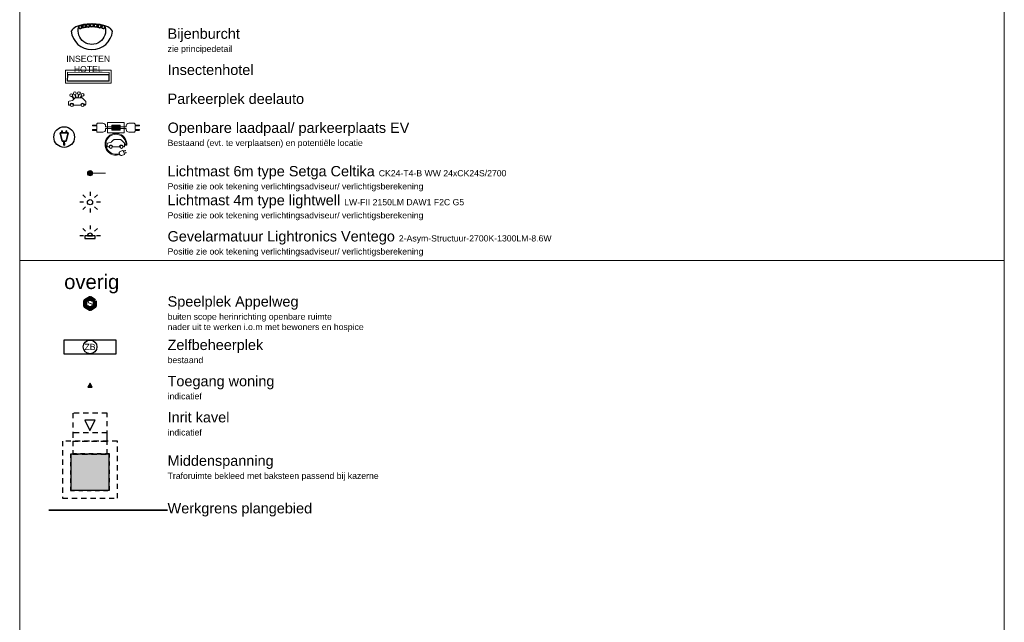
# Model space of a CAD drawing. Header units: metres. Extents: x 154038 to 155227, y 461678 to 462519.
# Tile 252 of 256: x 154964 to 154988, y 461736 to 461750. Entities that reach past the tile are written whole.
import ezdxf

# ---------------------------------------------------------------- set-up
doc = ezdxf.new("R2010")
doc.units = ezdxf.units.M
doc.linetypes.add('DASHED', pattern=[0.75, 0.5, -0.25])
for name, color, linetype in [('B-PV-GV-Zelfbeheer-G', 253, 'Continuous'), ('B-WE-IE-MEUBILAIR_OPLAADPAAL-S', 6, 'Continuous'), ('B-WE-OG-TOPOGRAFIE_KAVEL_UITRIT-S', 10, 'Continuous'), ('B-WE-OG-TOPOGRAFIE_WONING_ENTREE-S', 80, 'Continuous'), ('N-GV-GR-GROENVOORZIENING_ZELFBEHEER-G', 1, 'Continuous'), ('N-OI-KL-ET_MS_STEDIN NETBEHEER BV-G', 1, 'Continuous'), ('N-OI-KL-ET_MS_STEDIN NETBEHEER BV-T', 252, 'Continuous'), ('N-OI-KL-ET_MS_STEDIN NETBEHEER BV-V', 253, 'Continuous'), ('N-WE-IE-MEUBILAIR_BIJENBURCHT_HOUT-G', 2, 'Continuous'), ('N-WE-IE-MEUBILAIR_INSECTENHOTEL-G', 2, 'Continuous')]:
    doc.layers.add(name, color=color, linetype=linetype)
doc.layers.add('N-OI-KL-ET_MS_STEDIN NETBEHEER BV-H', color=21, linetype='DASHED', plot=False)
for name, color, linetype, lineweight in [('N-PV-IE-Ontwerplocatie_speelplek-G', 30, 'Continuous', 100), ('N-PV-KG-WERKGRENS-G', 1, 'Continuous', 35), ('N-WE-IE-MEUBILAIR_INSECTENHOTEL_HOUT-G', 40, 'Continuous', 25), ('N-WE-IE-MEUBILAIR_WEGMEUBILAIR_OplaadpuntEV-S', 6, 'Continuous', 5), ('N-WE-KL-ET_LS_OV_GEVELARMATUUR-S', 3, 'Continuous', 25), ('N-WE-KL-ET_LS_OV_LICHTMAST-G', 2, 'Continuous', 25), ('N-WE-KL-ET_LS_OV_LICHTMAST_4M-S', 1, 'Continuous', 25), ('N-WE-KL-ET_LS_OV_LICHTMAST_6M-S', 1, 'Continuous', 25), ('N-WE-VW-MARKERING_BuurtHUB-S', 210, 'Continuous', 0), ('N-WE-VW-MARKERING_LAADPLEK-S', 1, 'Continuous', 5), ('X-XX-AL-LEGENDA-G', 7, 'Continuous', 18), ('X-XX-AL-LEGENDA-T25', 7, 'Continuous', 13)]:
    doc.layers.add(name, color=color, linetype=linetype, lineweight=lineweight)
for name, color, linetype, true_color in [('N-WE-IE-MEUBILAIR_BIJENBURCHT-ZAND-G', 7, 'Continuous', 0x9a7611), ('N-WE-IE-MEUBILAIR_BIJENBURCHT-ZAND-V', 7, 'Continuous', 0xeaaa00), ('N-WE-IE-MEUBILAIR_BIJENBURCHT_HOUT-V', 7, 'Continuous', 0x9a7611)]:
    doc.layers.add(name, color=color, linetype=linetype, true_color=true_color)
doc.layers.add('N-WE-IE-MEUBILAIR_INSECTENHOTEL_STAAL-G', color=7, linetype='Continuous', lineweight=18, true_color=0x61993b)
doc.layers.add('X-XX-AL-HULP1-G', color=21, linetype='Continuous', lineweight=18, plot=False)
doc.layers.get('X-XX-AL-HULP1-G').off()
doc.styles.get("Standard").update_dxf_attribs({"font": 'arial.ttf'})
pattern_1 = [(0, (0, 0), (0, 6.985), [5.08, -1.905]), (90, (0, 0), (-6.985, 4e-16), [5.08, -1.905])]

# ---------------------------------------------------------------- blocks, each defined once
blk = doc.blocks.new('*U14')
at = {"layer": 'N-WE-IE-MEUBILAIR_WEGMEUBILAIR_OplaadpuntEV-S'}
h = blk.add_hatch(color=0, dxfattribs=at)
h.dxf.hatch_style = 1
h.paths.add_polyline_path([(-0.2, -0.375), (0.2, -0.375), (0.2, -0.125), (-0.2, -0.125)])
at = {"layer": 'N-WE-IE-MEUBILAIR_WEGMEUBILAIR_OplaadpuntEV-S', "color": 0}
for points in [[(-0.4, 0), (-0.4, -0.5), (0.4, -0.5), (0.4, 0)], [(-0.2, -0.375), (0.2, -0.375), (0.2, -0.125), (-0.2, -0.125)]]:
    blk.add_lwpolyline(points, close=True, dxfattribs=at)
for points in [[(-0.925, -0.165), (-1.117, -0.165, -0.414214), (-1.138, -0.144), (-1.138, -0.144, -0.414214), (-1.117, -0.122), (-0.925, -0.122), (-0.925, -0.08, -0.414214), (-0.883, -0.037), (-0.628, -0.037, -0.414214), (-0.5, -0.165), (-0.5, -0.207), (-0.2, -0.207), (-0.2, -0.293), (-0.5, -0.293), (-0.5, -0.335, -0.414214), (-0.628, -0.463), (-0.883, -0.463, -0.414214), (-0.925, -0.42), (-0.925, -0.378), (-1.117, -0.378, -0.414214), (-1.138, -0.356), (-1.138, -0.356, -0.414214), (-1.117, -0.335), (-0.925, -0.335)], [(0.925, -0.165), (1.117, -0.165, 0.414214), (1.138, -0.144), (1.138, -0.144, 0.414214), (1.117, -0.122), (0.925, -0.122), (0.925, -0.08, 0.414214), (0.883, -0.037), (0.628, -0.037, 0.414214), (0.5, -0.165), (0.5, -0.207), (0.2, -0.207), (0.2, -0.293), (0.5, -0.293), (0.5, -0.335, 0.414214), (0.628, -0.463), (0.883, -0.463, 0.414214), (0.925, -0.42), (0.925, -0.378), (1.117, -0.378, 0.414214), (1.138, -0.356), (1.138, -0.356, 0.414214), (1.117, -0.335), (0.925, -0.335)]]:
    blk.add_lwpolyline(points, format="xyb", close=True, dxfattribs=at)
for points in [[(-0.5, -0.293), (-0.2, -0.293), (-0.2, -0.207), (-0.5, -0.207)], [(0.5, -0.293), (0.2, -0.293), (0.2, -0.207), (0.5, -0.207)]]:
    blk.add_lwpolyline(points, dxfattribs=at)
blk = doc.blocks.new('*U15')
h = blk.add_hatch(color=256)
h.dxf.hatch_style = 1
h.paths.add_polyline_path([(1, 0.5), (0, 0), (1, -0.5), (1, -0.25), (1, 0), (1, 0.25)])
at = {"ltscale": 0.0001}
blk.add_lwpolyline([(1, 0.5), (0, 0), (1, -0.5), (1, -0.25), (1, 0), (1, 0.25)], close=True, dxfattribs=at)
blk = doc.blocks.new('symbool Zelfbeheer')
at = {"layer": 'B-PV-GV-Zelfbeheer-G', "color": 0}
blk.add_circle((0, 0), 1.66, dxfattribs=at)
at = {"layer": 'B-PV-GV-Zelfbeheer-G', "color": 0, "insert": (0, 0), "char_height": 1.5, "width": 6.6807, "attachment_point": 5}
blk.add_mtext('ZB', dxfattribs=at)
blk = doc.blocks.new('symbool speelplek')
at = {"layer": 'N-PV-IE-Ontwerplocatie_speelplek-G', "color": 0}
blk.add_lwpolyline([(1.16, 0.67), (0, 1.34), (-1.16, 0.67), (-1.16, -0.67), (0, -1.34), (1.16, -0.67)], close=True, dxfattribs=at)
at = {"layer": 'N-PV-IE-Ontwerplocatie_speelplek-G', "color": 0, "insert": (0, 0), "char_height": 1.5, "width": 6.6807, "attachment_point": 5}
blk.add_mtext('S', dxfattribs=at)
blk = doc.blocks.new('*U196')
blk.add_circle((0, 0), 0.142)
blk = doc.blocks.new('*U197')
at = {"color": 0, "linetype": 'ByBlock', "lineweight": -2, "transparency": 16777216}
for p, rotation in [((0.681, 1.952), 74.99999999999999), ((1.031, 2.127), 49.99999999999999), ((1.422, 2.138), 25)]:
    blk.add_blockref('*U196', p, dxfattribs=dict(at, rotation=rotation))
blk.add_blockref('*U196', (1.781, 1.982), dxfattribs=at)
blk = doc.blocks.new('*U195')
blk.add_lwpolyline([(-1.494, -1.975), (-1.128, -2.154, 0.198912), (-1.063, -2.158), (-0.478, -1.956, 0.198912), (-0.43, -1.913), (-0.307, -1.662, -0.136843), (-0.277, -1.628), (0.001, -1.448, 0.34515), (0.036, -1.349), (-0.034, -1.147, 0.414214), (-0.142, -1.095), (-0.216, -1.12, -1), (-0.564, -1.24), (-1.188, -1.455, -1), (-1.536, -1.575), (-1.565, -1.585, 0.414214), (-1.618, -1.693), (-1.537, -1.927, 0.198912)], format="xyb", close=True)
for points in [[(-0.137, -2.01), (-0.398, -1.848)], [(-0.116, -1.976), (-0.38, -1.812)], [(-0.958, -2.122), (-1.017, -2.314)], [(-0.912, -2.106), (-0.979, -2.325)], [(-0.688, -2.348), (-0.731, -2.043)], [(-0.648, -2.343), (-0.692, -2.03)], [(-0.545, -1.979), (-0.375, -2.24)], [(-0.506, -1.966), (-0.342, -2.218)]]:
    blk.add_lwpolyline(points)
for centre in [(-1.362, -1.515), (-0.39, -1.18)]:
    blk.add_circle(centre, 0.142)
at = {"rotation": 198.9999999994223}
blk.add_blockref('*U197', (0, 0), dxfattribs=at)
blk = doc.blocks.new('*U198')
at = {"color": 0}
for points in [[(-1.696, -1.155), (-1.843, -1.278, 0.414214), (-1.845, -1.308), (-1.845, -1.308, 0.414214), (-1.815, -1.311), (-1.669, -1.188), (-1.641, -1.22, 0.414214), (-1.581, -1.225), (-1.386, -1.061, 0.414214), (-1.37, -0.881), (-1.48, -0.751, 0.414214), (-1.66, -0.736), (-1.855, -0.9, 0.414214), (-1.86, -0.96), (-1.833, -0.992), (-1.979, -1.115, 0.414214), (-1.982, -1.145), (-1.982, -1.145, 0.414214), (-1.952, -1.148), (-1.805, -1.025)], [(-1.566, -1.848), (-1.693, -1.891, 3.255512), (-1.398, -0.849), (-1.452, -0.784, -3.504651), (-1.797, -1.837), (-1.594, -1.767)], [(-1.497, -1.973), (-1.131, -2.152, 0.198912), (-1.066, -2.156), (-0.481, -1.956, 0.198912), (-0.432, -1.913), (-0.309, -1.661, -0.136843), (-0.279, -1.627), (-0.001, -1.448, 0.34515), (0.034, -1.349), (-0.035, -1.147, 0.414214), (-0.144, -1.094), (-0.218, -1.12, -1), (-0.566, -1.239), (-1.19, -1.453, -1), (-1.538, -1.573), (-1.567, -1.582, 0.414214), (-1.62, -1.69), (-1.54, -1.924, 0.198912)]]:
    blk.add_lwpolyline(points, format="xyb", close=True, dxfattribs=at)
for centre in [(-1.364, -1.513), (-0.392, -1.18)]:
    blk.add_circle(centre, 0.142, dxfattribs=at)
blk = doc.blocks.new('*U19')
at = {"ltscale": 0.0001}
blk.add_lwpolyline([(-1.28, -1.33), (-0.03, -3.83), (1.22, -1.33)], close=True, dxfattribs=at)
blk = doc.blocks.new('OPLAADPAAL', base_point=(154248.9285, 461850.6529))
at = {"layer": 'B-WE-IE-MEUBILAIR_OPLAADPAAL-S'}
for points in [[(154248.9185, 461850.2529), (154248.9188, 461850.2597), (154248.9195, 461850.2773), (154248.92, 461850.3015), (154248.9199, 461850.328), (154248.9185, 461850.3525), (154248.9166, 461850.3664), (154248.9146, 461850.3788), (154248.9129, 461850.391), (154248.9122, 461850.4044), (154248.9131, 461850.4205), (154248.9143, 461850.4293), (154248.9156, 461850.4381), (154248.9169, 461850.4456), (154248.9179, 461850.4509), (154248.9183, 461850.4529)], [(154248.9183, 461850.4529), (154248.9179, 461850.4509), (154248.9169, 461850.4456), (154248.9156, 461850.4381), (154248.9143, 461850.4293), (154248.9131, 461850.4205), (154248.9122, 461850.4044), (154248.9129, 461850.391), (154248.9146, 461850.3788), (154248.9166, 461850.3664), (154248.9185, 461850.3525), (154248.9199, 461850.328), (154248.92, 461850.3015), (154248.9195, 461850.2773), (154248.9188, 461850.2597), (154248.9185, 461850.2529)], [(154248.9389, 461850.4529), (154248.9385, 461850.4508), (154248.9374, 461850.4454), (154248.936, 461850.4377), (154248.9345, 461850.4287), (154248.9333, 461850.4197), (154248.9323, 461850.4041), (154248.9329, 461850.3909), (154248.9346, 461850.379), (154248.9366, 461850.3668), (154248.9385, 461850.3532), (154248.9399, 461850.3286), (154248.9401, 461850.3019), (154248.9396, 461850.2775), (154248.9388, 461850.2597), (154248.9385, 461850.2529)], [(154248.9385, 461850.2529), (154248.9388, 461850.2597), (154248.9396, 461850.2775), (154248.9401, 461850.3019), (154248.9399, 461850.3286), (154248.9385, 461850.3532), (154248.9366, 461850.3668), (154248.9346, 461850.379), (154248.9329, 461850.3909), (154248.9323, 461850.4041), (154248.9333, 461850.4197), (154248.9345, 461850.4287), (154248.936, 461850.4377), (154248.9374, 461850.4454), (154248.9385, 461850.4508), (154248.9389, 461850.4529)]]:
    blk.add_lwpolyline(points, dxfattribs=at)
for points in [[(154248.9183, 461850.4529, 0), (154248.8285, 461850.4529, 0), (154248.7285, 461850.8529, 0), (154248.8185, 461850.8529, 0), (154248.8185, 461850.9529, 0), (154248.8385, 461850.9529, 0), (154248.8385, 461850.8529, 0), (154249.0185, 461850.8529, 0), (154249.0185, 461850.9529, 0), (154249.0385, 461850.9529, 0), (154249.0385, 461850.8529, 0), (154249.1285, 461850.8529, 0), (154249.0285, 461850.4529, 0), (154248.9389, 461850.4529, 0)], [(154248.9389, 461850.4529, 0), (154249.0285, 461850.4529, 0), (154249.1285, 461850.8529, 0), (154249.0385, 461850.8529, 0), (154249.0385, 461850.9529, 0), (154249.0185, 461850.9529, 0), (154249.0185, 461850.8529, 0), (154248.8385, 461850.8529, 0), (154248.8385, 461850.9529, 0), (154248.8185, 461850.9529, 0), (154248.8185, 461850.8529, 0), (154248.7285, 461850.8529, 0), (154248.8285, 461850.4529, 0), (154248.9183, 461850.4529, 0)], [(154248.9385, 461850.2529, 0), (154248.9185, 461850.2529, 0)], [(154248.9185, 461850.2529, 0), (154248.9385, 461850.2529, 0)]]:
    blk.add_polyline3d(points, dxfattribs=at)
blk.add_circle((154248.9285, 461850.6529), 0.5, dxfattribs=at)
blk = doc.blocks.new('*U212')
at = {"layer": 'N-OI-KL-ET_MS_STEDIN NETBEHEER BV-V'}
h = blk.add_hatch(color=256, dxfattribs=at)
h.dxf.hatch_style = 1
h.paths.add_polyline_path([(-1.85, -4.74), (1.85, -4.74), (1.85, -1.28), (-1.85, -1.28)])
at = {"layer": 'N-OI-KL-ET_MS_STEDIN NETBEHEER BV-G'}
blk.add_lwpolyline([(-1.85, -4.74), (1.85, -4.74), (1.85, -1.28), (-1.85, -1.28)], close=True, dxfattribs=at)
at = {"layer": 'N-OI-KL-ET_MS_STEDIN NETBEHEER BV-H'}
for points in [[(-1.65, -1.28), (1.65, -1.28), (1.65, 2.7), (-1.65, 2.7)], [(-2.65, -5.54), (2.65, -5.54), (2.65, 0), (-2.65, 0)], [(-1.65, 0), (1.65, 0), (1.65, 0.8), (-1.65, 0.8)]]:
    blk.add_lwpolyline(points, close=True, dxfattribs=at)
at = {"layer": 'N-OI-KL-ET_MS_STEDIN NETBEHEER BV-H', "ltscale": 0.5}
blk.add_lwpolyline([(-1.89, -4.78), (1.89, -4.78), (1.89, -1.24), (-1.89, -1.24)], close=True, dxfattribs=at)
blk = doc.blocks.new('*U290')
at = {"layer": 'N-WE-KL-ET_LS_OV_LICHTMAST_6M-S'}
h = blk.add_hatch(color=0, dxfattribs=at)
h.dxf.hatch_style = 1
edge = h.paths.add_edge_path()
edge.add_arc((0, 0), 0.25, 0, 360)
at = {"layer": 'N-WE-KL-ET_LS_OV_LICHTMAST_6M-S', "color": 0, "const_width": 0.1}
blk.add_lwpolyline([(0, 0), (0.774, 1.285)], dxfattribs=at)
at = {"layer": 'N-WE-KL-ET_LS_OV_LICHTMAST_6M-S', "color": 0, "linetype": 'ByBlock', "lineweight": 18}
blk.add_circle((0, 0), 0.25, dxfattribs=at)
blk = doc.blocks.new('SKL-ET_OV_LICHTMAST-N')
at = {"layer": 'N-WE-KL-ET_LS_OV_LICHTMAST-G'}
for points in [[(0, 1), (0, 0.625)], [(-0.625, 0), (-1, 0)], [(-0.707, 0.707), (-0.442, 0.442)], [(0.442, 0.442), (0.707, 0.707)], [(1, 0), (0.625, 0)], [(-0.707, -0.707), (-0.442, -0.442)], [(0, -0.625), (0, -1)], [(0.442, -0.442), (0.707, -0.707)]]:
    blk.add_lwpolyline(points, dxfattribs=at)
blk.add_circle((0, 0), 0.25, dxfattribs=at)
blk = doc.blocks.new('*U285')
at = {"layer": 'N-WE-IE-MEUBILAIR_BIJENBURCHT_HOUT-G'}
blk.add_circle((0.2, -1.569), 0.0756, dxfattribs=at)
blk = doc.blocks.new('*U286')
at = {"layer": 'X-XX-AL-HULP1-G', "color": 0, "linetype": 'ByBlock', "lineweight": -2, "transparency": 16777216}
for p, rotation in [((154426.041, 462199.872), 348.7500000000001), ((154426.382, 462199.885), 343.1249999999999), ((154426.722, 462199.864), 337.5000000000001), ((154427.058, 462199.811), 331.875), ((154427.388, 462199.724), 326.25), ((154425.704, 462199.825), 354.3750000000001)]:
    blk.add_blockref('*U285', p, dxfattribs=dict(at, rotation=rotation))
blk.add_blockref('*U285', (154425.373, 462199.746), dxfattribs=at)
blk = doc.blocks.new('Bijenburcht')
h = blk.add_hatch()
h.set_pattern_fill('ANGLE', color=256)
h.set_pattern_definition(pattern_1)
edge = h.paths.add_edge_path()
edge.add_arc((0, -0.168), 1.007, 186.3768, 353.4719)
edge.add_arc((0.602, -0.504), 0.456, 29.0425, 69.0904)
edge.add_arc((-0.002, -1.924), 2, 67.4499, 112.5741)
edge.add_arc((-0.58, -0.528), 0.488, 112.8419, 149.4403)
h = blk.add_hatch()
h.set_pattern_fill('ANGLE', color=256)
h.set_pattern_definition(pattern_1)
edge = h.paths.add_edge_path()
edge.add_arc((0, 0), 0.0756, 0, 360)
at = {"layer": 'N-WE-IE-MEUBILAIR_BIJENBURCHT-ZAND-V'}
h = blk.add_hatch(dxfattribs=at)
h.set_pattern_fill('ANGLE', color=256)
h.set_pattern_definition(pattern_1)
edge = h.paths.add_edge_path()
edge.add_arc((0, -0.263), 0.662, -196.823, 16.7136, ccw=False)
edge.add_arc((-0.559, -0.082), 0.0756, 172.0418, 465.324)
edge.add_arc((-0.002, -1.924), 2, 101.2594, 106.7608, ccw=False)
edge.add_arc((-0.375, -0.037), 0.0756, 102.9413, 452.4051)
edge.add_arc((-0.095, -1.298), 1.366, 94.743, 101.9806, ccw=False)
edge.add_arc((-0.189, -0.009), 0.0756, 104.8093, 454.074)
edge.add_arc((-0.002, -1.924), 2, 90.0094, 95.5108, ccw=False)
edge.add_arc((0, 0), 0.0756, 91.6913, 441.1551)
edge.add_arc((0.024, -1.578), 1.652, 84.095, 90.421, ccw=False)
edge.add_arc((0.189, -0.009), 0.0756, 86.0663, 435.5301)
edge.add_arc((0.091, -1.298), 1.366, 77.868, 85.1056, ccw=False)
edge.add_arc((0.375, -0.037), 0.0756, 87.9343, 437.199)
edge.add_arc((-0.002, -1.924), 2, 73.1344, 78.6358, ccw=False)
edge.add_arc((0.558, -0.083), 0.0756, 74.8163, 367.8459)
h = blk.add_hatch(dxfattribs=at)
h.set_pattern_fill('ANGLE', color=256)
h.set_pattern_definition(pattern_1)
edge = h.paths.add_edge_path()
edge.add_arc((0, -0.263), 0.662, -196.823, 16.7136, ccw=False)
edge.add_arc((-0.559, -0.082), 0.0756, 172.0418, 465.324)
edge.add_arc((-0.002, -1.924), 2, 101.2594, 106.7608, ccw=False)
edge.add_arc((-0.375, -0.037), 0.0756, 102.9413, 452.4051)
edge.add_arc((-0.095, -1.298), 1.366, 94.743, 101.9806, ccw=False)
edge.add_arc((-0.189, -0.009), 0.0756, 104.8093, 454.074)
edge.add_arc((-0.002, -1.924), 2, 90.0094, 95.5108, ccw=False)
edge.add_arc((0, 0), 0.0756, 91.6913, 441.1551)
edge.add_arc((0.024, -1.578), 1.652, 84.095, 90.421, ccw=False)
edge.add_arc((0.189, -0.009), 0.0756, 86.0663, 435.5301)
edge.add_arc((0.091, -1.298), 1.366, 77.868, 85.1056, ccw=False)
edge.add_arc((0.375, -0.037), 0.0756, 87.9343, 437.199)
edge.add_arc((-0.002, -1.924), 2, 73.1344, 78.6358, ccw=False)
edge.add_arc((0.558, -0.083), 0.0756, 74.8163, 367.8459)
h = blk.add_hatch(dxfattribs=at)
h.set_pattern_fill('ANGLE', color=256)
h.set_pattern_definition(pattern_1)
edge = h.paths.add_edge_path()
edge.add_arc((0, -0.168), 1.007, 186.3768, 353.4719)
edge.add_arc((0.602, -0.504), 0.456, 29.0425, 69.0904)
edge.add_arc((-0.002, -1.924), 2, 67.4499, 73.1273)
edge.add_arc((0.558, -0.083), 0.0756, -105.9286, 74.481, ccw=False)
edge.add_arc((-0.002, -1.927), 1.852, 73.06, 106.8263)
edge.add_arc((-0.559, -0.082), 0.0756, 105.324, 285.9434, ccw=False)
edge.add_arc((-0.002, -1.924), 2, 106.7608, 112.5741)
edge.add_arc((-0.58, -0.528), 0.488, 112.8419, 149.4403)
h = blk.add_hatch(dxfattribs=at)
h.set_pattern_fill('ANGLE', color=256)
h.set_pattern_definition(pattern_1)
edge = h.paths.add_edge_path()
edge.add_arc((0, -0.168), 1.007, 186.3768, 353.4719)
edge.add_arc((0.602, -0.504), 0.456, 29.0425, 69.0904)
edge.add_arc((-0.002, -1.924), 2, 67.4499, 73.1273)
edge.add_arc((0.558, -0.083), 0.0756, -105.9286, 74.481, ccw=False)
edge.add_arc((-0.002, -1.927), 1.852, 73.06, 106.8263)
edge.add_arc((-0.559, -0.082), 0.0756, 105.324, 285.9434, ccw=False)
edge.add_arc((-0.002, -1.924), 2, 106.7608, 112.5741)
edge.add_arc((-0.58, -0.528), 0.488, 112.8419, 149.4403)
at = {"layer": 'N-WE-IE-MEUBILAIR_BIJENBURCHT_HOUT-V'}
h = blk.add_hatch(dxfattribs=at)
h.set_pattern_fill('ANGLE', color=256)
h.set_pattern_definition([(0, (0.183, 0.046), (0, 6.985), [5.08, -1.905]), (90, (0.183, 0.046), (-6.985, 4e-16), [5.08, -1.905])])
edge = h.paths.add_edge_path()
edge.add_arc((-0.375, -0.037), 0.0756, 0, 360)
h = blk.add_hatch(dxfattribs=at)
h.set_pattern_fill('ANGLE', color=256)
h.set_pattern_definition([(0, (0.183, 0.046), (0, 6.985), [5.08, -1.905]), (90, (0.183, 0.046), (-6.985, 4e-16), [5.08, -1.905])])
edge = h.paths.add_edge_path()
edge.add_arc((-0.375, -0.037), 0.0756, 0, 360)
h = blk.add_hatch(dxfattribs=at)
h.set_pattern_fill('ANGLE', color=256)
h.set_pattern_definition([(0, (0.934, 0.045), (0, 6.985), [5.08, -1.905]), (90, (0.934, 0.045), (-6.985, 4e-16), [5.08, -1.905])])
edge = h.paths.add_edge_path()
edge.add_arc((0.375, -0.037), 0.0756, 0, 360)
at = {"layer": 'N-WE-IE-MEUBILAIR_BIJENBURCHT-ZAND-G'}
for points in [[(-1.001, -0.279, 0.893279), (1.001, -0.282, 0.176542), (0.765, -0.077, 0.199476), (-0.77, -0.078, 0.161062)], [(0.633, -0.073, -1.345723), (-0.633, -0.072, 3.337525), (-0.579, -0.009, -0.024009), (-0.392, 0.037, 21.736661), (-0.379, 0.039, -0.031591), (-0.208, 0.064, 21.33296), (-0.194, 0.066, -0.024009), (-0.002, 0.076, 21.736661), (0.012, 0.075, -0.027609), (0.194, 0.066, 21.736661), (0.207, 0.064, -0.031591), (0.378, 0.038, 21.33296), (0.392, 0.036, -0.024009), (0.578, -0.01, 3.324192)], [(-1.001, -0.279, 0.893279), (1.001, -0.282, 0.176542), (0.765, -0.077, 0.024777), (0.579, -0.011, -1.003581), (0.538, -0.156, 0.148409), (-0.538, -0.155, -1.00542), (-0.579, -0.009, 0.025371), (-0.77, -0.078, 0.161062)]]:
    blk.add_lwpolyline(points, format="xyb", close=True, dxfattribs=at)
at = {"layer": 'X-XX-AL-HULP1-G', "rotation": 353.1817342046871}
blk.add_blockref('*U286', (-208206.396, -440595.976), dxfattribs=at)
blk = doc.blocks.new('*U289')
at = {"layer": 'N-WE-IE-MEUBILAIR_INSECTENHOTEL_HOUT-G'}
blk.add_lwpolyline([(-0.736, 0.779), (-0.596, 0.866), (-0.071, 0.02), (-0.212, -0.067)], close=True, dxfattribs=at)
at = {"layer": 'N-WE-IE-MEUBILAIR_INSECTENHOTEL_STAAL-G'}
for points in [[(-0.85, 0.773), (-0.583, 0.939), (0, 0), (-0.268, -0.166)], [(-0.781, 0.757), (-0.599, 0.87), (-0.069, 0.016), (-0.252, -0.097)]]:
    blk.add_lwpolyline(points, close=True, dxfattribs=at)
at = {"layer": 'N-WE-IE-MEUBILAIR_INSECTENHOTEL-G', "insert": (-0.686, 0.224), "char_height": 0.15, "attachment_point": 5, "rotation": 121.8231}
blk.add_mtext_dynamic_manual_height_columns('INSECTEN\\PHOTEL', width=2, gutter_width=12.5, heights=[0], dxfattribs=at)
blk = doc.blocks.new('*U324')
at = {"layer": 'N-WE-KL-ET_LS_OV_GEVELARMATUUR-S'}
for points in [[(-0.707, 0.957), (-0.442, 0.692)], [(0, 1.25), (0, 0.875)], [(0.442, 0.692), (0.707, 0.957)], [(-0.625, 0.25), (-1, 0.25)], [(1, 0.25), (0.625, 0.25)]]:
    blk.add_lwpolyline(points, dxfattribs=at)
blk.add_lwpolyline([(-0.5, 0), (0.5, 0), (0.5, 0.25), (-0.5, 0.25)], close=True, dxfattribs=at)
blk.add_lwpolyline([(0.25, 0.25, 1), (-0.25, 0.25)], format="xyb", close=True, dxfattribs=at)

msp = doc.modelspace()

# ---------------------------------------------------------------- linework, layer by layer
at = {"layer": 'N-GV-GR-GROENVOORZIENING_ZELFBEHEER-G'}
msp.add_lwpolyline([(154965.021, 461742.472), (154966.271, 461742.472), (154966.271, 461742.122), (154965.021, 461742.122)], close=True, dxfattribs=at)
at = {"layer": 'N-PV-KG-WERKGRENS-G'}
msp.add_line((154964.65, 461738.347), (154967.521, 461738.347), dxfattribs=at)
at = {"layer": 'X-XX-AL-LEGENDA-G'}
for p, q in [((154963.946, 461789.622), (154963.946, 461708.497)), ((154987.746, 461708.497), (154987.746, 461789.622))]:
    msp.add_line(p, q, dxfattribs=at)
msp.add_lwpolyline([(154963.946, 461744.385), (154987.746, 461744.385)], dxfattribs=at)

# ---------------------------------------------------------------- block references
at = {"layer": 'B-PV-GV-Zelfbeheer-G', "xscale": 0.1, "yscale": 0.1, "zscale": 0.1}
msp.add_blockref('symbool Zelfbeheer', (154965.646, 461742.297), dxfattribs=at)
at = {"layer": 'B-WE-IE-MEUBILAIR_OPLAADPAAL-S', "xscale": 0.5, "yscale": 0.5, "zscale": 0.5}
msp.add_blockref('OPLAADPAAL', (154965.021, 461747.372), dxfattribs=at)
at = {"layer": 'B-WE-OG-TOPOGRAFIE_KAVEL_UITRIT-S', "xscale": 0.1, "yscale": 0.1, "zscale": 0.1}
msp.add_blockref('*U19', (154965.646, 461740.663), dxfattribs=at)
at = {"layer": 'B-WE-OG-TOPOGRAFIE_WONING_ENTREE-S', "xscale": 0.1, "yscale": 0.1, "zscale": 0.1, "rotation": 270}
msp.add_blockref('*U15', (154965.646, 461741.422), dxfattribs=at)
at = {"layer": 'N-OI-KL-ET_MS_STEDIN NETBEHEER BV-T', "lineweight": 50, "xscale": 0.25, "yscale": 0.25, "zscale": 0.25}
msp.add_blockref('*U212', (154965.646, 461740.022), dxfattribs=at)
at = {"layer": 'N-PV-IE-Ontwerplocatie_speelplek-G', "xscale": 0.1, "yscale": 0.1, "zscale": 0.1}
msp.add_blockref('symbool speelplek', (154965.646, 461743.347), dxfattribs=at)
at = {"layer": 'N-WE-IE-MEUBILAIR_INSECTENHOTEL-G', "rotation": 238.1768629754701}
msp.add_blockref('*U289', (154965.051, 461748.672), dxfattribs=at)
at = {"layer": 'N-WE-IE-MEUBILAIR_WEGMEUBILAIR_OplaadpuntEV-S', "xscale": 0.5, "yscale": 0.5, "zscale": 0.5}
msp.add_blockref('*U14', (154966.271, 461747.722), dxfattribs=at)
at = {"layer": 'N-WE-KL-ET_LS_OV_GEVELARMATUUR-S', "xscale": 0.25, "yscale": 0.25, "zscale": 0.25}
msp.add_blockref('*U324', (154965.646, 461744.922), dxfattribs=at)
at = {"layer": 'N-WE-KL-ET_LS_OV_LICHTMAST_4M-S', "xscale": 0.25, "yscale": 0.25, "zscale": 0.25}
msp.add_blockref('SKL-ET_OV_LICHTMAST-N', (154965.646, 461745.797), dxfattribs=at)
at = {"layer": 'N-WE-KL-ET_LS_OV_LICHTMAST_6M-S', "xscale": 0.2499999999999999, "yscale": 0.2499999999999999, "zscale": 0.2499999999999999, "rotation": 301.050075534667}
msp.add_blockref('*U290', (154965.646, 461746.497), dxfattribs=at)
at = {"layer": 'N-WE-VW-MARKERING_BuurtHUB-S', "xscale": 0.25, "yscale": 0.25, "zscale": 0.25, "rotation": 161}
msp.add_blockref('*U195', (154965.021, 461747.897), dxfattribs=at)
at = {"layer": 'N-WE-VW-MARKERING_LAADPLEK-S', "xscale": 0.25, "yscale": 0.25, "zscale": 0.25, "rotation": 161.0804721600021}
msp.add_blockref('*U198', (154965.959, 461746.885), dxfattribs=at)
at = {"layer": 'X-XX-AL-HULP1-G', "xscale": 0.5, "yscale": 0.5, "zscale": 0.5}
msp.add_blockref('Bijenburcht', (154965.691, 461750.072), dxfattribs=at)

# ---------------------------------------------------------------- texts
at = {"layer": 'X-XX-AL-LEGENDA-T25', "attachment_point": 1}
for s, insert, char_height, width in [('Bijenburcht\\P{\\H0.6x;zie principedetail}', (154967.521, 461749.997), 0.25, 17.65), ('Insectenhotel', (154967.521, 461749.122), 0.25, 17.65), ('Parkeerplek deelauto', (154967.521, 461748.422), 0.25, 17.65), ('Openbare laadpaal/ parkeerplaats EV \\P{\\H0.6x;Bestaand (evt. te verplaatsen) en potentiële locatie}', (154967.521, 461747.722), 0.25, 16.53464), ('Lichtmast 6m type Setga Celtika {\\H0.6x;CK24-T4-B WW 24xCK24S/2700}\\P{\\H0.6x;Positie zie ook tekening verlichtingsadviseur/ verlichtigsberekening}', (154967.521, 461746.672), 0.25, 17.65), ('Lichtmast 4m type lightwell {\\H0.6x;LW-FII 2150LM DAW1 F2C G5 \\PPositie zie ook tekening verlichtingsadviseur/ verlichtigsberekening}', (154967.521, 461745.972), 0.25, 17.65), ('Gevelarmatuur Lightronics Ventego {\\H0.6x;2-Asym-Structuur-2700K-1300LM-8.6W \\PPositie zie ook tekening verlichtingsadviseur/ verlichtigsberekening}', (154967.521, 461745.097), 0.25, 17.65), ('overig', (154965.021, 461744.047), 0.35, 17.65), ('Speelplek Appelweg\\P{\\H0.6x;buiten scope herinrichting openbare ruimte \\Pnader uit te werken i.o.m met bewoners en hospice}', (154967.521, 461743.522), 0.25, 16.53464), ('Zelfbeheerplek\\P{\\H0.6x;bestaand}', (154967.521, 461742.472), 0.25, 16.53464), ('Toegang woning\\P{\\H0.6x;indicatief}', (154967.521, 461741.597), 0.25, 16.53464), ('Inrit kavel\\P{\\H0.6x;indicatief}', (154967.521, 461740.722), 0.25, 16.53464), ('Middenspanning\\P{\\H0.6x;Traforuimte bekleed met baksteen passend bij kazerne}', (154967.521, 461739.672), 0.25, 16.53464), ('Werkgrens plangebied', (154967.521, 461738.522), 0.25, 6.09021)]:
    msp.add_mtext(s, dxfattribs=dict(at, insert=insert, char_height=char_height, width=width))

doc.saveas('drawing.dxf')
